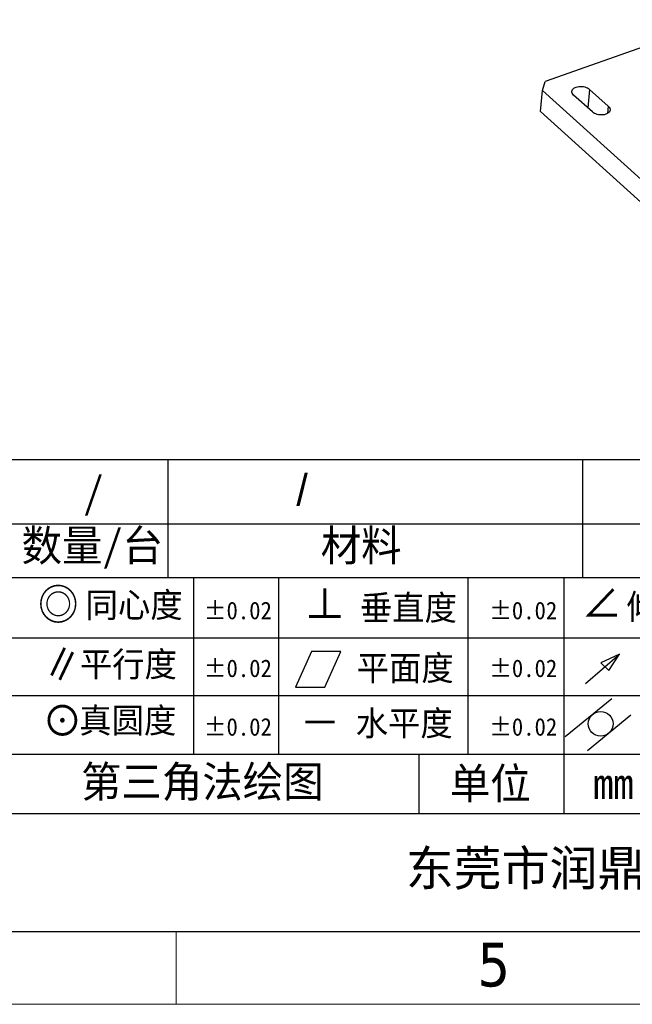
# Model space of a CAD drawing. Header units: millimetres. Extents: x -24622 to 57, y -1603 to 1112.
# Tile 200 of 219: x -338 to -197, y 426 to 653. Entities that reach past the tile are written whole.
import ezdxf
from ezdxf.enums import TextEntityAlignment as Align

# ---------------------------------------------------------------- set-up
doc = ezdxf.new("R2010")
doc.units = ezdxf.units.MM
doc.layers.add('FORMAT', color=7, linetype='Continuous')
doc.layers.add('TEXT', color=3, linetype='Continuous')
doc.layers.add('用户自定义1', color=4, linetype='Continuous', lineweight=13)
doc.styles.add('样式 2', font='simkai.ttf', dxfattribs={"width": 0.95})
doc.styles.add('注释文本 (ISO)', font='tahoma.ttf')

msp = doc.modelspace()

# ---------------------------------------------------------------- linework, layer by layer
at = {"color": 7, "linetype": 'Continuous'}
for p, q in [((-176.853, 652.531), (-216.964, 638.313)), ((-217.57, 636.293), (-216.964, 638.313)), ((-218.027, 631.465), (-217.57, 636.293)), ((-217.57, 636.293), (-143.049, 568.899)), ((-206.75, 636.521), (-207.152, 632.264)), ((-206.75, 636.521), (-202.45, 632.633)), ((-206.122, 631.332), (-210.421, 635.22)), ((-218.027, 631.465), (-143.506, 564.071)), ((-202.45, 632.633), (-202.603, 631.017))]:
    msp.add_line(p, q, dxfattribs=at)
at = {"color": 7, "linetype": 'Continuous', "lineweight": 25}
for p, q in [((-457.02, 551.494), (40.282, 551.494)), ((-303.639, 551.494), (-303.639, 524.394)), ((-208.372, 551.494), (-208.372, 524.394)), ((-457.02, 536.761), (40.282, 536.761)), ((-457.02, 524.394), (40.282, 524.394)), ((-297.728, 524.394), (-297.728, 483.836)), ((-278.219, 524.394), (-278.219, 483.836)), ((-234.744, 524.394), (-234.744, 483.836)), ((-212.655, 524.394), (-212.655, 483.836)), ((-457.02, 510.564), (-77.632, 510.564)), ((-457.02, 497.295), (-77.632, 497.295)), ((-457.02, 483.836), (-77.632, 483.836)), ((-245.967, 483.836), (-245.967, 470.196)), ((-212.655, 483.836), (-212.655, 470.196)), ((-457.02, 470.196), (40.282, 470.196))]:
    msp.add_line(p, q, dxfattribs=at)
at = {"color": 0, "linetype": 'Continuous', "lineweight": 25}
msp.add_line((-902.213, 443.097), (40.282, 443.097), dxfattribs=at)
at = {"color": 7, "linetype": 'Continuous'}
for points, start_tangent, end_tangent in [([(-210.421, 635.22), (-210.742, 635.638), (-210.825, 636.082)], (-0.7416826, 0.670751), (0.0939685, 0.9955752)), ([(-210.825, 636.082), (-210.682, 636.473), (-210.339, 636.807), (-209.83, 637.053), (-209.202, 637.186), (-208.517, 637.194), (-207.838, 637.077), (-207.229, 636.845), (-206.75, 636.521)], (0.0939685, 0.9955752), (0.7416826, -0.670751)), ([(-202.046, 631.771), (-202.19, 631.38), (-202.533, 631.046), (-203.042, 630.8), (-203.669, 630.667), (-204.355, 630.659), (-205.034, 630.776), (-205.642, 631.007), (-206.122, 631.332)], (-0.0939685, -0.9955752), (-0.7416826, 0.670751)), ([(-202.45, 632.633), (-202.129, 632.215), (-202.046, 631.771)], (0.7416826, -0.670751), (-0.0939685, -0.9955752))]:
    msp.add_spline(points, degree=3, dxfattribs=dict(at, start_tangent=start_tangent, end_tangent=end_tangent))
at = {"layer": 'FORMAT', "lineweight": 25}
for p, q in [((-270.652, 507.45), (-274.32, 499.214)), ((-263.921, 507.45), (-270.652, 507.45)), ((-267.589, 499.214), (-263.921, 507.45)), ((-207.714, 500.071), (-199.895, 506.772)), ((-199.895, 506.772), (-204.136, 504.828)), ((-202.369, 503.061), (-199.895, 506.772)), ((-204.136, 504.828), (-202.369, 503.061)), ((-274.32, 499.214), (-267.589, 499.214)), ((-201.683, 496.573), (-212.342, 487.801)), ((-197.277, 492.832), (-207.245, 484.63))]:
    msp.add_line(p, q, dxfattribs=at)
at = {"layer": 'FORMAT', "color": 7, "lineweight": 25}
msp.add_circle((-204.213, 490.808), 2.844, dxfattribs=at)
at = {"layer": '用户自定义1', "color": 0, "lineweight": 15, "ltscale": 0.3}
for p, q in [((40.282, 443.097), (-902.224, 443.097)), ((-443.344, 443.097), (-9.852, 443.097)), ((-394.207, 443.097), (40.282, 443.097)), ((-301.739, 443.097), (-301.739, 426.386)), ((56.993, 426.386), (-918.935, 426.386))]:
    msp.add_line(p, q, dxfattribs=at)
at = {"layer": '用户自定义1', "color": 0}
msp.add_line((-400.213, 443.097), (40.282, 443.097), dxfattribs=at)

# ---------------------------------------------------------------- texts
at = {"color": 7, "linetype": 'Continuous', "lineweight": 25, "attachment_point": 1, "style": '样式 2'}
for s, insert, char_height in [('/', (-323.08, 547.539), 7.17), ('{\\fArial|b0|i0|c0|p32;/}', (-274.137, 548.12), 7.16998), ('数量/台', (-337.277, 535.358), 7.17), ('材料', (-268.529, 535.358), 7.17), ('同心度', (-322.557, 520.986), 5.736), ('垂直度', (-259.546, 520.342), 5.736), ('倾斜度', (-198.235, 520.59), 5.736), ('%%P0.02', (-295.394, 518.849), 4.0331), ('%%P0.02', (-229.83, 518.849), 4.0331), ('平行度', (-323.886, 507.357), 5.736), ('平面度', (-260.269, 506.499), 5.736), ('%%P0.02', (-295.394, 505.58), 4.0331), ('%%P0.02', (-229.83, 505.58), 4.0331), ('真圆度', (-324.019, 494.439), 5.736), ('水平度', (-260.491, 493.806), 5.736), ('%%P0.02', (-295.394, 492.121), 4.0331), ('%%P0.02', (-229.83, 492.121), 4.0331), ('单位', (-238.871, 480.685), 7.17), ('mm', (-205.943, 480.685), 7.17), ('{\\fSimHei|b0|i0|c0|p49;\\W1;\\C256; \\fSimHei|b0|i0|c134|p49;东莞市润鼎自动化设备有限公司}', (-254.468, 461.682), 8.06818)]:
    msp.add_mtext(s, dxfattribs=dict(at, insert=insert, char_height=char_height))
at = {"layer": 'TEXT', "color": 7, "lineweight": 25, "char_height": 7.17, "attachment_point": 1, "style": '样式 2'}
for s, insert in [('◎', (-333.486, 521.834)), ('⊥', (-272.229, 521.923)), ('∠', (-208.607, 522.342)), ('∥', (-332.574, 508.058)), ('⊙', (-332.524, 495.092)), ('－', (-273.323, 494.72)), ('第三角法绘图', (-323.628, 481.082))]:
    msp.add_mtext(s, dxfattribs=dict(at, insert=insert))
at = {"layer": '用户自定义1', "color": 0, "lineweight": 15, "ltscale": 0.3, "style": '注释文本 (ISO)'}
msp.add_text('5', height=10.027, dxfattribs=at).set_placement((-228.767, 430.498), align=Align.CENTER)

doc.saveas('drawing.dxf')
